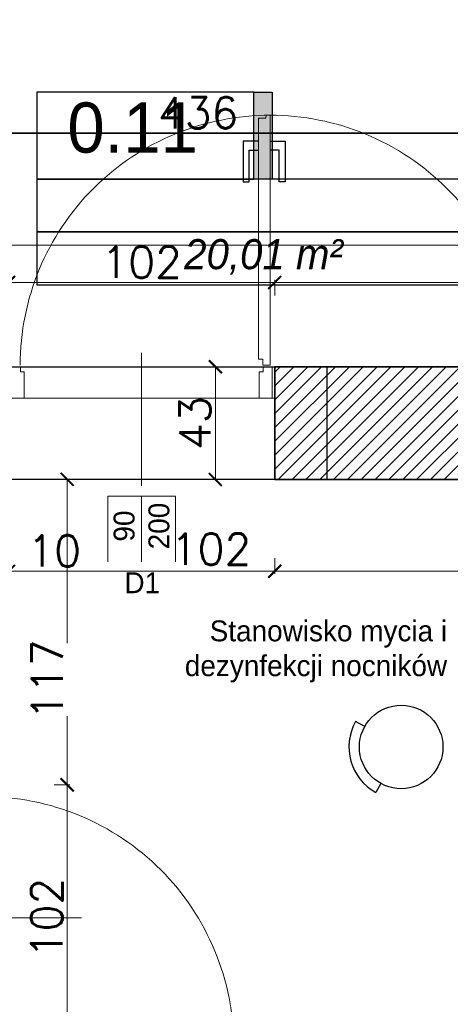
# Model space of a CAD drawing. Header units: millimetres. Extents: x -740 to 33545, y 5178 to 22494.
# Tile 137 of 250: x 10796 to 10961, y 10158 to 10535. Entities that reach past the tile are written whole.
import ezdxf
from ezdxf.lldxf.tags import DXFTag

# ---------------------------------------------------------------- set-up
doc = ezdxf.new("R2010")
doc.units = ezdxf.units.MM
doc.header["$MEASUREMENT"] = 0
doc.layers.get('Defpoints').update_dxf_attribs({"color": 252})
for name, color, linetype in [('_I_EKO_PODKLAD 3', 252, 'Continuous'), ('stolarka', 252, 'Continuous'), ('tabelki opis', 252, 'Continuous')]:
    doc.layers.add(name, color=color, linetype=linetype)
for name, color, linetype, lineweight in [('_IS_EKO_KS_podposadzkowa', 86, 'Continuous', 35), ('A_istniejÄ…ce Ĺ›ciany', 252, 'Continuous', 35), ('A_l.przerywana', 252, 'ICAD_ISO03W100', 9), ('A_opisy', 252, 'Continuous', 15), ('l.wypeĹ‚nien', 252, 'Continuous', 5), ('wymiarowanie', 252, 'Continuous', 9)]:
    doc.layers.add(name, color=color, linetype=linetype, lineweight=lineweight)
doc.styles.add('ROMANS', font='romans')
doc.styles.add('styl2', font='simplex.shx')
tags = doc.linetypes.add('ICAD_ISO03W100', pattern=[30, 12, -18]).pattern_tags.tags
tags[6:7] = [DXFTag(74, 4), DXFTag(75, 0), DXFTag(340, '0'), DXFTag(46, 1.0), DXFTag(50, 0.0), DXFTag(44, 0.0), DXFTag(45, 0.0)]
tags[4:5] = [DXFTag(74, 4), DXFTag(75, 0), DXFTag(340, '0'), DXFTag(46, 1.0), DXFTag(50, 0.0), DXFTag(44, 0.0), DXFTag(45, 0.0)]
doc.dimstyles.new('Skala 1-50', dxfattribs={"dimtxt": 12, "dimasz": 5, "dimexe": 1, "dimexo": 1, "dimgap": 1.5, "dimtad": 1, "dimdec": 1, "dimrnd": 0.5, "dimtxsty": 'styl2', "dimblk": 'ARCHTICK', "dimcen": 5, "dimadec": 0, "dimazin": 0, "dimtfac": 1, "dimtdec": 1, "dimtmove": 1, "dimatfit": 3, "dimldrblk": 'ARCHTICK', "dimfxl": 0, "dimlwd": -1, "dimlwe": -1, "dimarcsym": 0})

# ---------------------------------------------------------------- blocks, each defined once
blk = doc.blocks.new('_ArchTick')
at = {"color": 0, "linetype": 'ByBlock', "const_width": 0.15}
blk.add_lwpolyline([(-0.5, -0.5), (0.5, 0.5)], dxfattribs=at)
blk = doc.blocks.new('*D1206')
at = {"layer": 'Defpoints', "color": 0}
for p in [(10905.17, 10402.52), (10870.91, 10359.34), (10892.66, 10359.34)]:
    blk.add_point(p, dxfattribs=at)
at = {"layer": 'wymiarowanie', "color": 0}
for p, q in [((10875.91, 10402.52), (10869.91, 10402.52)), ((10870.91, 10402.52), (10870.91, 10359.34)), ((10875.91, 10359.34), (10869.91, 10359.34))]:
    blk.add_line(p, q, dxfattribs=at)
at = {"layer": 'wymiarowanie', "color": 0, "xscale": 5, "yscale": 5, "zscale": 5}
for p, rotation in [((10870.91, 10402.52), 90), ((10870.91, 10359.34), 270)]:
    blk.add_blockref('_ArchTick', p, dxfattribs=dict(at, rotation=rotation))
at = {"layer": 'wymiarowanie', "color": 0, "insert": (10863.11, 10380.93), "char_height": 12, "attachment_point": 5, "rotation": 90, "style": 'styl2'}
blk.add_mtext('43', dxfattribs=at)
blk = doc.blocks.new('*D2203')
at = {"layer": 'Defpoints', "color": 0}
for p in [(11082.39, 10472.82), (9748.23, 10470.55), (11082.39, 10449.07)]:
    blk.add_point(p, dxfattribs=at)
at = {"layer": 'wymiarowanie', "color": 0}
for p, q in [((9748.23, 10454.07), (9748.23, 10448.07)), ((11082.39, 10454.07), (11082.39, 10448.07)), ((9748.23, 10449.07), (10346.75, 10449.07)), ((11082.39, 10449.07), (10383.94, 10449.07))]:
    blk.add_line(p, q, dxfattribs=at)
at = {"layer": 'wymiarowanie', "color": 0, "xscale": 5, "yscale": 5, "zscale": 5, "rotation": 180}
blk.add_blockref('_ArchTick', (9748.23, 10449.07), dxfattribs=at)
at = {"layer": 'wymiarowanie', "color": 0, "xscale": 5, "yscale": 5, "zscale": 5}
blk.add_blockref('_ArchTick', (11082.39, 10449.07), dxfattribs=at)
at = {"layer": 'wymiarowanie', "color": 0, "insert": (10365.34, 10456.46), "char_height": 12, "attachment_point": 5, "style": 'styl2'}
blk.add_mtext('1334', dxfattribs=at)
blk = doc.blocks.new('*D2590')
at = {"layer": 'Defpoints', "color": 0}
for p in [(10646.19, 10535.46), (11082.39, 10529.52), (11082.39, 10492)]:
    blk.add_point(p, dxfattribs=at)
at = {"layer": 'wymiarowanie', "color": 0}
for p, q in [((10646.19, 10497), (10646.19, 10491)), ((11082.39, 10497), (11082.39, 10491)), ((10646.19, 10492), (11082.39, 10492))]:
    blk.add_line(p, q, dxfattribs=at)
at = {"layer": 'wymiarowanie', "color": 0, "xscale": 5, "yscale": 5, "zscale": 5, "rotation": 180}
blk.add_blockref('_ArchTick', (10646.19, 10492), dxfattribs=at)
at = {"layer": 'wymiarowanie', "color": 0, "xscale": 5, "yscale": 5, "zscale": 5}
blk.add_blockref('_ArchTick', (11082.39, 10492), dxfattribs=at)
at = {"layer": 'wymiarowanie', "color": 0, "insert": (10864.29, 10499.8), "char_height": 12, "attachment_point": 5, "style": 'styl2'}
blk.add_mtext('436', dxfattribs=at)
blk = doc.blocks.new('*D2617')
at = {"layer": 'Defpoints', "color": 0}
for p in [(10893.66, 10434.77), (10791.66, 10402.52), (10893.66, 10402.52)]:
    blk.add_point(p, dxfattribs=at)
at = {"layer": 'wymiarowanie', "color": 0}
for p, q in [((10791.66, 10429.77), (10791.66, 10435.77)), ((10791.66, 10434.77), (10893.66, 10434.77)), ((10893.66, 10429.77), (10893.66, 10435.77))]:
    blk.add_line(p, q, dxfattribs=at)
at = {"layer": 'wymiarowanie', "color": 0, "xscale": 5, "yscale": 5, "zscale": 5, "rotation": 180}
blk.add_blockref('_ArchTick', (10791.66, 10434.77), dxfattribs=at)
at = {"layer": 'wymiarowanie', "color": 0, "xscale": 5, "yscale": 5, "zscale": 5}
blk.add_blockref('_ArchTick', (10893.66, 10434.77), dxfattribs=at)
at = {"layer": 'wymiarowanie', "color": 0, "insert": (10842.66, 10442.57), "char_height": 12, "attachment_point": 5, "style": 'styl2'}
blk.add_mtext('102', dxfattribs=at)
blk = doc.blocks.new('*D2618')
at = {"layer": 'Defpoints', "color": 0}
for p in [(11082.39, 10434.77), (11082.39, 10425.57), (10893.66, 10402.52)]:
    blk.add_point(p, dxfattribs=at)
at = {"layer": 'wymiarowanie', "color": 0}
for p, q in [((10893.66, 10429.77), (10893.66, 10435.77)), ((10893.66, 10434.77), (11082.39, 10434.77)), ((11082.39, 10429.77), (11082.39, 10435.77))]:
    blk.add_line(p, q, dxfattribs=at)
at = {"layer": 'wymiarowanie', "color": 0, "xscale": 5, "yscale": 5, "zscale": 5, "rotation": 180}
blk.add_blockref('_ArchTick', (10893.66, 10434.77), dxfattribs=at)
at = {"layer": 'wymiarowanie', "color": 0, "xscale": 5, "yscale": 5, "zscale": 5}
blk.add_blockref('_ArchTick', (11082.39, 10434.77), dxfattribs=at)
at = {"layer": 'wymiarowanie', "color": 0, "insert": (10988.02, 10443.11), "char_height": 12, "attachment_point": 5, "style": 'styl2'}
blk.add_mtext('188,5', dxfattribs=at)
blk = doc.blocks.new('*D2638')
at = {"layer": 'Defpoints', "color": 0}
for p in [(10791.66, 10359.34), (10791.66, 10324.14), (10781.66, 10292.42)]:
    blk.add_point(p, dxfattribs=at)
at = {"layer": 'wymiarowanie', "color": 0}
for p, q in [((10791.66, 10329.14), (10791.66, 10323.14)), ((10781.66, 10319.14), (10781.66, 10325.14)), ((10781.66, 10324.14), (10791.66, 10324.14)), ((10791.66, 10324.14), (10818.45, 10324.14))]:
    blk.add_line(p, q, dxfattribs=at)
at = {"layer": 'wymiarowanie', "color": 0, "xscale": 5, "yscale": 5, "zscale": 5, "rotation": 180}
blk.add_blockref('_ArchTick', (10781.66, 10324.14), dxfattribs=at)
at = {"layer": 'wymiarowanie', "color": 0, "xscale": 5, "yscale": 5, "zscale": 5}
blk.add_blockref('_ArchTick', (10791.66, 10324.14), dxfattribs=at)
at = {"layer": 'wymiarowanie', "color": 0, "insert": (10809.16, 10331.94), "char_height": 12, "attachment_point": 5, "style": 'styl2'}
blk.add_mtext('10', dxfattribs=at)
blk = doc.blocks.new('*D2639')
at = {"layer": 'Defpoints', "color": 0}
for p in [(10791.66, 10359.34), (10893.66, 10359.34), (10893.66, 10324.14)]:
    blk.add_point(p, dxfattribs=at)
at = {"layer": 'wymiarowanie', "color": 0}
for p, q in [((10791.66, 10329.14), (10791.66, 10323.14)), ((10893.66, 10329.14), (10893.66, 10323.14)), ((10791.66, 10324.14), (10893.66, 10324.14))]:
    blk.add_line(p, q, dxfattribs=at)
at = {"layer": 'wymiarowanie', "color": 0, "xscale": 5, "yscale": 5, "zscale": 5, "rotation": 180}
blk.add_blockref('_ArchTick', (10791.66, 10324.14), dxfattribs=at)
at = {"layer": 'wymiarowanie', "color": 0, "xscale": 5, "yscale": 5, "zscale": 5}
blk.add_blockref('_ArchTick', (10893.66, 10324.14), dxfattribs=at)
at = {"layer": 'wymiarowanie', "color": 0, "insert": (10869.26, 10332.62), "char_height": 12, "attachment_point": 5, "style": 'styl2'}
blk.add_mtext('102', dxfattribs=at)
blk = doc.blocks.new('*D2640')
at = {"layer": 'Defpoints', "color": 0}
for p in [(10893.66, 10359.34), (11174.51, 10359.34), (11174.51, 10324.14)]:
    blk.add_point(p, dxfattribs=at)
at = {"layer": 'wymiarowanie', "color": 0}
for p, q in [((10893.66, 10329.14), (10893.66, 10323.14)), ((11174.51, 10329.14), (11174.51, 10323.14)), ((10893.66, 10324.14), (11174.51, 10324.14))]:
    blk.add_line(p, q, dxfattribs=at)
at = {"layer": 'wymiarowanie', "color": 0, "xscale": 5, "yscale": 5, "zscale": 5, "rotation": 180}
blk.add_blockref('_ArchTick', (10893.66, 10324.14), dxfattribs=at)
at = {"layer": 'wymiarowanie', "color": 0, "xscale": 5, "yscale": 5, "zscale": 5}
blk.add_blockref('_ArchTick', (11174.51, 10324.14), dxfattribs=at)
at = {"layer": 'wymiarowanie', "color": 0, "insert": (11034.09, 10331.94), "char_height": 12, "attachment_point": 5, "style": 'styl2'}
blk.add_mtext('281', dxfattribs=at)
blk = doc.blocks.new('*D2776')
at = {"layer": 'Defpoints', "color": 0}
for p in [(10756.11, 10242.34), (10814.13, 10242.34), (10756.11, 10140.34)]:
    blk.add_point(p, dxfattribs=at)
at = {"layer": 'wymiarowanie', "color": 0}
for p, q in [((10809.13, 10242.34), (10815.13, 10242.34)), ((10814.13, 10140.34), (10814.13, 10242.34)), ((10809.13, 10140.34), (10815.13, 10140.34))]:
    blk.add_line(p, q, dxfattribs=at)
at = {"layer": 'wymiarowanie', "color": 0, "xscale": 5, "yscale": 5, "zscale": 5}
for p, rotation in [((10814.13, 10242.34), 90), ((10814.13, 10140.34), 270)]:
    blk.add_blockref('_ArchTick', p, dxfattribs=dict(at, rotation=rotation))
at = {"layer": 'wymiarowanie', "color": 0, "insert": (10806.33, 10191.34), "char_height": 12, "attachment_point": 5, "rotation": 90, "style": 'styl2'}
blk.add_mtext('102', dxfattribs=at)
blk = doc.blocks.new('*D2777')
at = {"layer": 'Defpoints', "color": 0}
for p in [(10771.11, 10359.34), (10814.13, 10359.34), (10756.11, 10242.34)]:
    blk.add_point(p, dxfattribs=at)
at = {"layer": 'wymiarowanie', "color": 0}
for p, q in [((10809.13, 10359.34), (10815.13, 10359.34)), ((10814.13, 10359.34), (10814.13, 10296.56)), ((10814.13, 10242.34), (10814.13, 10268.63)), ((10809.13, 10242.34), (10815.13, 10242.34))]:
    blk.add_line(p, q, dxfattribs=at)
at = {"layer": 'wymiarowanie', "color": 0, "xscale": 5, "yscale": 5, "zscale": 5}
for p, rotation in [((10814.13, 10359.34), 90), ((10814.13, 10242.34), 270)]:
    blk.add_blockref('_ArchTick', p, dxfattribs=dict(at, rotation=rotation))
at = {"layer": 'wymiarowanie', "color": 0, "insert": (10806.48, 10282.6), "char_height": 12, "attachment_point": 5, "rotation": 90, "style": 'styl2'}
blk.add_mtext('117', dxfattribs=at)

msp = doc.modelspace()

# ---------------------------------------------------------------- hatches: boundary and pattern name
at = {"layer": 'l.wypeĹ‚nien'}
h = msp.add_hatch(dxfattribs=at)
h.set_pattern_fill('ANSI31', color=256, scale=30, style=0)
h.paths.add_polyline_path([(10913.66, 10402.52), (10997.39, 10402.52), (11117.42, 10402.52), (11176.61, 10402.52), (11176.61, 10401.46), (11164.43, 10401.46), (11164.43, 10399.14), (11180.1, 10399.14), (11180.1, 10402.52), (11291.35, 10402.52), (11291.35, 10359.34), (11212.91, 10359.34), (11212.91, 10281.34), (11174.51, 10281.34), (11174.51, 10359.34), (11117.42, 10359.34), (10913.66, 10359.34)])
h.paths.add_polyline_path([(11186.51, 10326.34), (11186.51, 10347.34), (11200.91, 10347.34), (11200.91, 10326.34)], flags=16)
h.paths.add_polyline_path([(11186.51, 10326.34), (11186.51, 10347.34), (11200.91, 10347.34), (11200.91, 10326.34)], flags=0)
h.paths.add_polyline_path([(11186.51, 10293.34), (11186.51, 10314.34), (11200.91, 10314.34), (11200.91, 10293.34)], flags=16)
h.paths.add_polyline_path([(11186.51, 10293.34), (11186.51, 10314.34), (11200.91, 10314.34), (11200.91, 10293.34)], flags=0)
h.paths.add_polyline_path([(11234.13, 9739.58), (11234.13, 9782.76), (11199.91, 9782.76), (11199.91, 9812.76), (11174.51, 9812.76), (11174.51, 9782.76), (11128.02, 9782.76), (11128.02, 9739.58)])
h.paths.add_polyline_path([(10477.77, 9782.76), (10504.8, 9782.76), (10504.8, 9762.76), (10529.35, 9762.99), (10529.35, 9782.76), (10587.7, 9782.76), (10587.7, 9739.58), (10477.77, 9739.58)])
h.paths.add_polyline_path([(10783.28, 9739.58), (10783.28, 9782.76), (10737.7, 9782.76), (10737.7, 9739.58)])
h.paths.add_polyline_path([(10978.02, 9739.58), (10978.02, 9782.76), (10933.28, 9782.76), (10933.28, 9739.58)])
h.paths.add_polyline_path([(10769.66, 10359.34), (10771.66, 10359.34), (10771.66, 10402.52), (10736.26, 10402.52), (10736.26, 10359.34)])
h.paths.add_polyline_path([(10457.77, 9739.58), (10457.77, 9782.76), (10477.77, 9782.76), (10477.77, 9739.58), (10470.93, 9739.58)])
h.paths.add_polyline_path([(10771.66, 10359.34), (10771.66, 10402.52), (10791.66, 10402.52), (10791.66, 10359.34)])
h.paths.add_polyline_path([(10913.66, 10359.34), (10913.66, 10402.52), (10893.66, 10402.52), (10893.66, 10359.34)])
h.paths.add_polyline_path([(10504.8, 9762.76), (10504.8, 9782.76), (10529.35, 9782.76), (10529.35, 9762.99)])
at = {"layer": 'tabelki opis'}
msp.add_hatch(color=256, dxfattribs=at).paths.add_polyline_path([(10892.61, 10474.43), (10892.61, 10507.69), (10885.65, 10507.69), (10885.65, 10474.43)])

# ---------------------------------------------------------------- linework, layer by layer
at = {"layer": '_I_EKO_PODKLAD 3', "ltscale": 500}
for p, q in [((10928.14, 10264.67), (10924.65, 10266.62)), ((10928.14, 10264.67), (10924.65, 10266.62)), ((10934.29, 10242.9), (10932.34, 10239.41)), ((10934.29, 10242.9), (10932.34, 10239.41))]:
    msp.add_line(p, q, dxfattribs=at)
msp.add_circle((10942.1, 10256.86), 16, dxfattribs=at)
msp.add_circle((10942.1, 10256.86), 16, dxfattribs=at)
msp.add_arc((10942.1, 10256.86), 20, 150.7838, 240.7838, dxfattribs=at)
msp.add_arc((10942.1, 10256.86), 20, 150.7838, 240.7838, dxfattribs=at)
at = {"layer": '_IS_EKO_KS_podposadzkowa'}
msp.add_line((10426.12, 10492), (11280.85, 10492), dxfattribs=at)
at = {"layer": 'A_istniejÄ…ce Ĺ›ciany'}
msp.add_line((10893.66, 10359.34), (10893.66, 10402.52), dxfattribs=at)
for points in [[(10997.39, 10402.52), (10893.66, 10402.52)], [(10893.66, 10359.34), (11117.42, 10359.34)]]:
    msp.add_lwpolyline(points, dxfattribs=at)
at = {"layer": 'A_istniejÄ…ce Ĺ›ciany', "ltscale": 0.3}
msp.add_lwpolyline([(10893.66, 10359.34), (10893.66, 10371.34)], dxfattribs=at)
at = {"layer": 'A_l.przerywana', "ltscale": 0.3}
msp.add_lwpolyline([(10893.66, 10402.52), (10893.66, 10390.52), (10791.66, 10390.52), (10791.66, 10402.52)], dxfattribs=at)
at = {"layer": 'A_opisy'}
for p, q in [((10842.66, 10352.88), (10842.66, 10407.88)), ((10819.66, 10191.34), (10764.66, 10191.34))]:
    msp.add_line(p, q, dxfattribs=at)
at = {"layer": 'stolarka', "lineweight": 9}
for points in [[(10889.12, 10403.1), (10891.91, 10403.1), (10891.91, 10498.87), (10890.41, 10498.85), (10890.23, 10497.71), (10887.38, 10497.71), (10887.38, 10405.4), (10889.12, 10405.4), (10889.12, 10403.1)], [(10797.71, 10400.55), (10796.19, 10400.55), (10796.19, 10402.52), (10792.66, 10402.52), (10792.66, 10390.52), (10797.71, 10390.52), (10797.71, 10400.55)], [(10887.66, 10400.55), (10889.17, 10400.55), (10889.17, 10402.52), (10892.71, 10402.52), (10892.71, 10390.52), (10887.66, 10390.52), (10887.66, 10400.55)]]:
    msp.add_lwpolyline(points, dxfattribs=at)
at = {"layer": 'stolarka'}
for points in [[(10887.38, 10488.95), (10881.58, 10488.95), (10881.58, 10473.29), (10883.9, 10473.29), (10883.9, 10485.47), (10887.38, 10485.47)], [(10891.91, 10488.95), (10897.71, 10488.95), (10897.71, 10473.29), (10895.39, 10473.29), (10895.39, 10485.47), (10891.91, 10485.47)]]:
    msp.add_lwpolyline(points, dxfattribs=at)
at = {"layer": 'stolarka', "linetype": 'ICAD_ISO03W100', "lineweight": 13, "ltscale": 0.3}
for centre, start, end in [((10891.91, 10403.1), 89.9469, 179.9997), ((10891.91, 10403.1), 0.0003, 90.0531), ((10782.23, 10142.09), 359.9469, 89.9997)]:
    msp.add_arc(centre, 95.77, start, end, dxfattribs=at)
at = {"layer": 'tabelki opis'}
for points in [[(10885.65, 10507.69), (10802.49, 10507.69), (10802.49, 10474.43), (10885.65, 10474.43), (10885.65, 10507.69)], [(10802.49, 10454.15), (10967.23, 10454.15), (10967.23, 10474.43), (10802.49, 10474.43), (10802.49, 10454.15)], [(10802.49, 10433.88), (10967.23, 10433.88), (10967.23, 10454.15), (10802.49, 10454.15), (10802.49, 10433.88)]]:
    msp.add_lwpolyline(points, dxfattribs=at)
msp.add_lwpolyline([(10892.61, 10474.43), (10885.65, 10474.43), (10885.65, 10507.69), (10892.61, 10507.69)], close=True, dxfattribs=at)

# ---------------------------------------------------------------- texts
at = {"layer": 'tabelki opis', "attachment_point": 1}
for s, insert, char_height, width in [('{\\fCentury Gothic|b0|i0|c238|p34;0.11}', (10814.22, 10503.74), 19.2, 56.7), ('{\\fCentury Gothic|b0|i1|c238|p34;20,01 m²}', (10858.96, 10451.39), 11.52, 68.7387)]:
    msp.add_mtext(s, dxfattribs=dict(at, insert=insert, char_height=char_height, width=width))
at = {"layer": 'wymiarowanie', "linetype": 'Continuous', "insert": (10959.7, 10328.65), "char_height": 14, "width": 327.6277, "attachment_point": 3, "style": 'ROMANS'}
msp.add_mtext('\\pi115.27209;{\\Fsimplex8;\\T0.75000;}\\P{\\fCentury Gothic|b0|i0|c238|p0;\\H0.57143x;Stanowisko mycia i }\\P{\\fCentury Gothic|b0|i0|c238|p0;\\H0.57143x;dezynfekcji nocników}', dxfattribs=at)
at = {"layer": 'wymiarowanie', "insert": (5416.61, 10228.95), "char_height": 12, "width": 621.5287, "attachment_point": 1}
msp.add_mtext('\\pi452.88074;{\\fCentury Gothic|b0|i0|c238|p34;Parapety zewnętrzne}\\P\\pi223.76474;{\\fCentury Gothic|b0|i0|c238|p34; z blachy stalowej powlekanej w kolorze RAL 7016}', dxfattribs=at)

# ---------------------------------------------------------------- dimensions: what is measured, and where the dimension line sits
at = {"layer": 'wymiarowanie'}
for base, p1, p2, picture, middle in [((11082.39, 10492), (10646.19, 10535.46), (11082.39, 10529.52), '*D2590', (10864.29, 10499.8)), ((10893.66, 10434.77), (10791.66, 10402.52), (10893.66, 10402.52), '*D2617', (10842.66, 10442.57)), ((11082.39, 10434.77), (10893.66, 10402.52), (11082.39, 10425.57), '*D2618', (10988.02, 10443.11)), ((11174.5121, 10324.1449), (10893.6588, 10359.3429), (11174.5121, 10359.3429), '*D2640', (11034.0855, 10331.9449))]:
    dim = msp.add_linear_dim(base=base, p1=p1, p2=p2, dimstyle='Skala 1-50', dxfattribs=at)
    dim.commit()
    dim.dimension.update_dxf_attribs({"geometry": picture, "text_midpoint": middle})
for base, p1, p2, picture, middle in [((11082.39, 10449.07), (9748.23, 10470.55), (11082.39, 10472.82), '*D2203', (10365.34, 10448.66)), ((10791.66, 10324.14), (10781.66, 10292.42), (10791.66, 10359.34), '*D2638', (10809.16, 10324.14))]:
    dim = msp.add_linear_dim(base=base, p1=p1, p2=p2, dimstyle='Skala 1-50', dxfattribs=at)
    dim.commit()
    dim.dimension.update_dxf_attribs({"geometry": picture, "text_midpoint": middle, "dimtype": 160})
dim = msp.add_linear_dim(base=(10814.13, 10359.34), p1=(10756.11, 10242.34), p2=(10771.11, 10359.34), angle=90, dimstyle='Skala 1-50', dxfattribs=at)
dim.commit()
dim.dimension.update_dxf_attribs({"geometry": '*D2777', "text_midpoint": (10814.13, 10282.6), "dimtype": 160})
dim = msp.add_linear_dim(base=(10814.13, 10242.34), p1=(10756.11, 10140.34), p2=(10756.11, 10242.34), angle=90, dimstyle='Skala 1-50', dxfattribs=at)
dim.commit()
dim.dimension.update_dxf_attribs({"geometry": '*D2776', "text_midpoint": (10806.33, 10191.34)})

# ---------------------------------------------------------------- next in the draw order: texts
at = {"layer": 'A_opisy', "ltscale": 0.3, "insert": (10842.66, 10339.88), "char_height": 8, "width": 26, "attachment_point": 5, "rotation": 90, "bg_fill": 2}
msp.add_mtext('\\pi3.19200;{\\fCentury Gothic|b0|i0|c238|p0;90}\\P{\\fCentury Gothic|b0|i0|c238|p0;200}', dxfattribs=at)

# ---------------------------------------------------------------- next in the draw order: linework, layer by layer
at = {"layer": 'A_l.przerywana', "lineweight": 30, "ltscale": 0.3}
msp.add_lwpolyline([(10771.66, 10402.52), (10913.66, 10402.52), (10913.66, 10359.34), (10771.66, 10359.34)], close=True, dxfattribs=at)
at = {"layer": 'A_opisy', "ltscale": 0.3}
for points in [[(10829.66, 10352.88), (10829.66, 10326.88), (10842.66, 10326.88), (10842.66, 10352.88)], [(10842.66, 10352.88), (10842.66, 10326.88), (10855.66, 10326.88), (10855.66, 10352.88)]]:
    msp.add_lwpolyline(points, close=True, dxfattribs=at)
at = {"layer": 'A_opisy', "lineweight": 30, "ltscale": 0.3}
msp.add_lwpolyline([(10829.66, 10326.88), (10855.66, 10326.88), (10855.66, 10313.88), (10829.66, 10313.88)], close=True, dxfattribs=at)

# ---------------------------------------------------------------- next in the draw order: dimensions: what is measured, and where the dimension line sits
at = {"layer": 'wymiarowanie'}
dim = msp.add_linear_dim(base=(10870.91, 10359.34), p1=(10905.17, 10402.52), p2=(10892.66, 10359.34), angle=90, dimstyle='Skala 1-50', dxfattribs=at)
dim.commit()
dim.dimension.update_dxf_attribs({"geometry": '*D1206', "text_midpoint": (10863.11, 10380.93)})

# ---------------------------------------------------------------- next in the draw order: texts
at = {"layer": 'A_opisy', "ltscale": 0.3, "insert": (10842.92, 10319.76), "char_height": 8, "width": 26, "attachment_point": 5, "bg_fill": 2}
msp.add_mtext('{\\fCentury Gothic|b0|i0|c238|p0;D1}', dxfattribs=at)

# ---------------------------------------------------------------- next in the draw order: dimensions: what is measured, and where the dimension line sits
at = {"layer": 'wymiarowanie'}
dim = msp.add_linear_dim(base=(10893.66, 10324.14), p1=(10791.66, 10359.34), p2=(10893.66, 10359.34), dimstyle='Skala 1-50', dxfattribs=at)
dim.commit()
dim.dimension.update_dxf_attribs({"geometry": '*D2639', "text_midpoint": (10869.26, 10324.82), "dimtype": 160})

doc.saveas('drawing.dxf')
